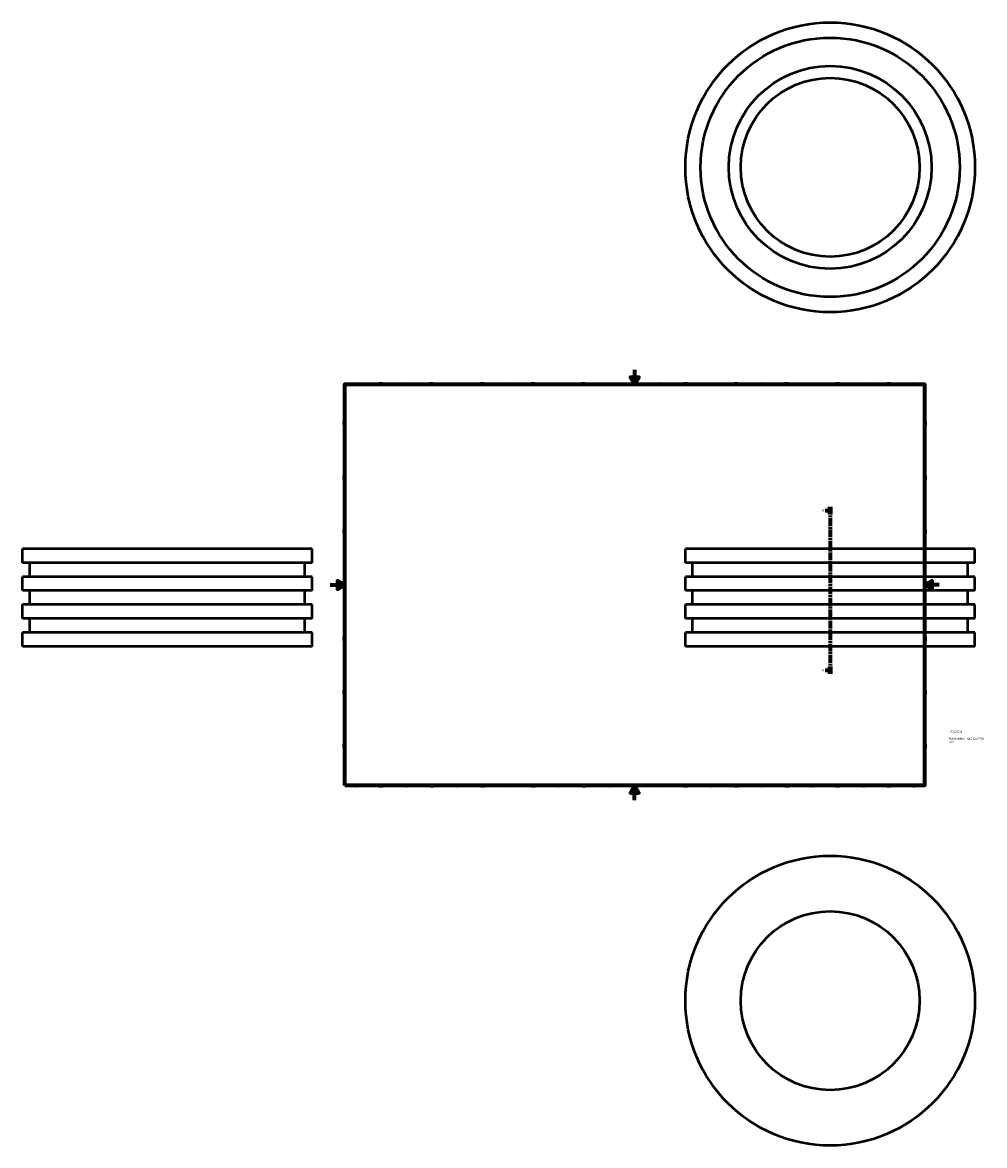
# Model space of a CAD drawing. Header units: millimetres. Extents: x -425 to 1874, y -477 to 1082.
# Tile 1 of 3: x -425 to 904, y -477 to 1073. Entities that reach past the tile are written whole.
import ezdxf

# ---------------------------------------------------------------- set-up
doc = ezdxf.new("R2010")
doc.units = ezdxf.units.MM
doc.linetypes.add('CHAIN', pattern=[0.3543, 0.2362, -0.0295, 0.0591, -0.0295])
for name, color, linetype, lineweight in [('Border (ISO)', 7, 'Continuous', 70), ('Section Line (ISO)', 7, 'CHAIN', 70), ('Title (ISO)', 7, 'Continuous', 50), ('Visible (ISO)', 7, 'Continuous', 50)]:
    doc.layers.add(name, color=color, linetype=linetype, lineweight=lineweight)
doc.styles.add('Label Text (ISO)', font='tahoma.ttf')
doc.styles.add('Note Text (ISO)', font='tahoma.ttf')

# ---------------------------------------------------------------- blocks, each defined once
blk = doc.blocks.new('Borders Default Border')
at = {"layer": 'Border (ISO)'}
for p, q in [((70.1, 574), (70.1, 576.9)), ((140.2, 574), (140.2, 576.9)), ((210.2, 574), (210.2, 576.9)), ((280.3, 574), (280.3, 576.9)), ((350.4, 574), (350.4, 576.9)), ((490.6, 574), (490.6, 576.9)), ((560.7, 574), (560.7, 576.9)), ((630.8, 574), (630.8, 576.9)), ((700.8, 574), (700.8, 576.9)), ((770.9, 574), (770.9, 576.9)), ((20, 519.7), (17.1, 519.7)), ((821, 519.7), (823.9, 519.7)), ((20, 445.5), (17.1, 445.5)), ((821, 445.5), (823.9, 445.5)), ((20, 371.2), (17.1, 371.2)), ((821, 371.2), (823.9, 371.2)), ((20, 222.7), (17.1, 222.7)), ((821, 222.7), (823.9, 222.7)), ((20, 148.5), (17.1, 148.5)), ((821, 148.5), (823.9, 148.5)), ((20, 74.3), (17.1, 74.3)), ((821, 74.3), (823.9, 74.3)), ((70.1, 20), (70.1, 17.1)), ((140.2, 20), (140.2, 17.1)), ((210.2, 20), (210.2, 17.1)), ((280.3, 20), (280.3, 17.1)), ((350.4, 20), (350.4, 17.1)), ((490.6, 20), (490.6, 17.1)), ((560.7, 20), (560.7, 17.1)), ((630.8, 20), (630.8, 17.1)), ((700.8, 20), (700.8, 17.1)), ((770.9, 20), (770.9, 17.1))]:
    blk.add_line(p, q, dxfattribs=at)
at = {"layer": 'Border (ISO)', "flags": 128}
for points in [[(420.5, 594), (420.5, 574), (414.7, 584), (426.3, 584), (420.5, 574)], [(20, 20), (20, 574), (821, 574), (821, 20), (20, 20)], [(0, 297), (20, 297), (10, 302.8), (10, 291.2), (20, 297)], [(841, 297), (821, 297), (831, 302.8), (831, 291.2), (821, 297)], [(420.5, 0), (420.5, 20), (414.7, 10), (426.3, 10), (420.5, 20)]]:
    blk.add_lwpolyline(points, dxfattribs=at)
at = {"layer": 'Border (ISO)', "color": 232, "true_color": 0xca0064, "char_height": 2.5, "attachment_point": 7, "style": 'Note Text (ISO)'}
for s, insert in [('1', (34.5, 574.4)), ('2', (104.4, 574.4)), ('3', (174.4, 574.3)), ('4', (244.4, 574.4)), ('5', (314.6, 574.3)), ('6', (384.7, 574.3)), ('7', (454.8, 574.4)), ('8', (524.8, 574.3)), ('9', (594.9, 574.4)), ('10', (664.3, 574.3)), ('11', (734.4, 574.4)), ('12', (804.5, 574.4)), ('A', (17.3, 555.6)), ('A', (821.6, 555.6)), ('B', (17.6, 481.4)), ('B', (821.9, 481.4)), ('C', (17.4, 407.1)), ('C', (821.7, 407.1)), ('D', (17.4, 332.9)), ('D', (821.7, 332.9)), ('E', (17.6, 258.6)), ('E', (821.9, 258.6)), ('F', (17.7, 184.4)), ('F', (822, 184.4)), ('G', (17.3, 110.1)), ('G', (821.6, 110.1)), ('H', (17.4, 35.9)), ('H', (821.7, 35.9)), ('1', (34.5, 17.1)), ('2', (104.4, 17.1)), ('3', (174.4, 17)), ('4', (244.4, 17.1)), ('5', (314.6, 17)), ('6', (384.7, 17)), ('7', (454.8, 17.1)), ('8', (524.8, 17)), ('9', (594.9, 17.1)), ('10', (664.3, 17)), ('11', (734.4, 17.1)), ('12', (804.5, 17.1))]:
    blk.add_mtext(s, dxfattribs=dict(at, insert=insert))
blk = doc.blocks.new('Title Blocks ISO')
at = {"layer": 'Title (ISO)', "color": 232, "true_color": 0xca0064, "style": 'Note Text (ISO)'}
for tag, p in [('DESCRIPTION_001', (33.8, 63.4)), ('PART_NUMBER_001', (34.2, 73.1)), ('DESCRIPTION_002', (33.9, 59.2))]:
    blk.add_attdef(tag, p, '', height=2.5, dxfattribs=at)
blk = doc.blocks.new('2dTransSection0')
at = {"layer": 'Section Line (ISO)', "linetype": 'CHAIN', "ltscale": 44.45982}
blk.add_line((690.5, 404.8), (690.5, 174.2), dxfattribs=at)
at = {"layer": 'Section Line (ISO)', "linetype": 'Continuous', "lineweight": 140}
for p, q in [((690.5, 404.8), (690.5, 394.7)), ((690.5, 184.3), (690.5, 174.2))]:
    blk.add_line(p, q, dxfattribs=at)
at = {"layer": 'Section Line (ISO)', "linetype": 'Continuous'}
for p, q in [((683.4, 399.8), (688, 399.8)), ((690.5, 399.8), (688, 400.3)), ((688, 400.3), (688, 399.3)), ((688, 399.8), (690.5, 399.8)), ((688, 399.3), (690.5, 399.8)), ((683.4, 179.2), (688, 179.2)), ((690.5, 179.2), (688, 179.7)), ((688, 179.7), (688, 178.7)), ((688, 179.2), (690.5, 179.2)), ((688, 178.7), (690.5, 179.2))]:
    blk.add_line(p, q, dxfattribs=at)
at = {"layer": 'Section Line (ISO)', "linetype": 'Continuous', "flags": 128}
for points in [[(688, 399.3), (690.5, 399.8), (688, 400.3), (688, 399.3)], [(688, 178.7), (690.5, 179.2), (688, 179.7), (688, 178.7)]]:
    blk.add_lwpolyline(points, dxfattribs=at)
at = {"layer": 'Section Line (ISO)'}
for points in [[(688, 399.3), (690.5, 399.8), (688, 400.3), (688, 399.3)], [(688, 178.7), (690.5, 179.2), (688, 179.7), (688, 178.7)]]:
    blk.add_solid(points, dxfattribs=at)
at = {"layer": 'Section Line (ISO)', "char_height": 3.5, "attachment_point": 7, "style": 'Label Text (ISO)'}
for insert in [(679.1, 398), (679.1, 177.5)]:
    blk.add_mtext('A', dxfattribs=dict(at, insert=insert))

msp = doc.modelspace()

# ---------------------------------------------------------------- linework, layer by layer
at = {"layer": 'Visible (ISO)'}
for p, q in [((-25.041, 346.927), (-425.041, 346.927)), ((-425.041, 327.642), (-425.041, 346.927)), ((-25.041, 327.642), (-25.041, 346.927)), ((890.531, 346.927), (490.531, 346.927)), ((490.531, 327.642), (490.531, 346.927)), ((890.531, 327.642), (890.531, 346.927)), ((-25.041, 327.642), (-425.041, 327.642)), ((-415.041, 308.356), (-415.041, 327.642)), ((-35.041, 308.356), (-35.041, 327.642)), ((890.531, 327.642), (490.531, 327.642)), ((500.531, 308.356), (500.531, 327.642)), ((880.531, 308.356), (880.531, 327.642)), ((-25.041, 308.356), (-425.041, 308.356)), ((-425.041, 289.07), (-425.041, 308.356)), ((-25.041, 289.07), (-25.041, 308.356)), ((890.531, 308.356), (490.531, 308.356)), ((490.531, 289.07), (490.531, 308.356)), ((890.531, 289.07), (890.531, 308.356)), ((-25.041, 289.07), (-425.041, 289.07)), ((-415.041, 269.785), (-415.041, 289.07)), ((-35.041, 269.785), (-35.041, 289.07)), ((890.531, 289.07), (490.531, 289.07)), ((500.531, 269.785), (500.531, 289.07)), ((880.531, 269.785), (880.531, 289.07)), ((-25.041, 269.785), (-425.041, 269.785)), ((-425.041, 250.499), (-425.041, 269.785)), ((-25.041, 250.499), (-25.041, 269.785)), ((890.531, 269.785), (490.531, 269.785)), ((490.531, 250.499), (490.531, 269.785)), ((890.531, 250.499), (890.531, 269.785)), ((-25.041, 250.499), (-425.041, 250.499)), ((-415.041, 231.213), (-415.041, 250.499)), ((-35.041, 231.213), (-35.041, 250.499)), ((890.531, 250.499), (490.531, 250.499)), ((500.531, 231.213), (500.531, 250.499)), ((880.531, 231.213), (880.531, 250.499)), ((-25.041, 231.213), (-425.041, 231.213)), ((-425.041, 211.927), (-425.041, 231.213)), ((-25.041, 211.927), (-25.041, 231.213)), ((890.531, 231.213), (490.531, 231.213)), ((490.531, 211.927), (490.531, 231.213)), ((890.531, 211.927), (890.531, 231.213)), ((-25.041, 211.927), (-425.041, 211.927)), ((890.531, 211.927), (490.531, 211.927))]:
    msp.add_line(p, q, dxfattribs=at)
for centre, radius in [((690.531, 873.482), 200), ((690.531, 873.482), 179), ((690.531, 873.482), 140), ((690.531, 873.482), 123.5), ((690.531, -276.971), 200), ((690.531, -276.971), 123.5)]:
    msp.add_circle(centre, radius, dxfattribs=at)

# ---------------------------------------------------------------- block references
msp.add_blockref('Borders Default Border', (0, 0))
msp.add_blockref('Title Blocks ISO', (821, 20)).add_auto_attribs({'PART_NUMBER_001': '477207280', 'DESCRIPTION_001': 'PLASSON MAN HOLE ADAPTOR', 'DESCRIPTION_002': '280'})
at = {"layer": 'Section Line (ISO)'}
msp.add_blockref('2dTransSection0', (0, 0), dxfattribs=at)

doc.saveas('drawing.dxf')
